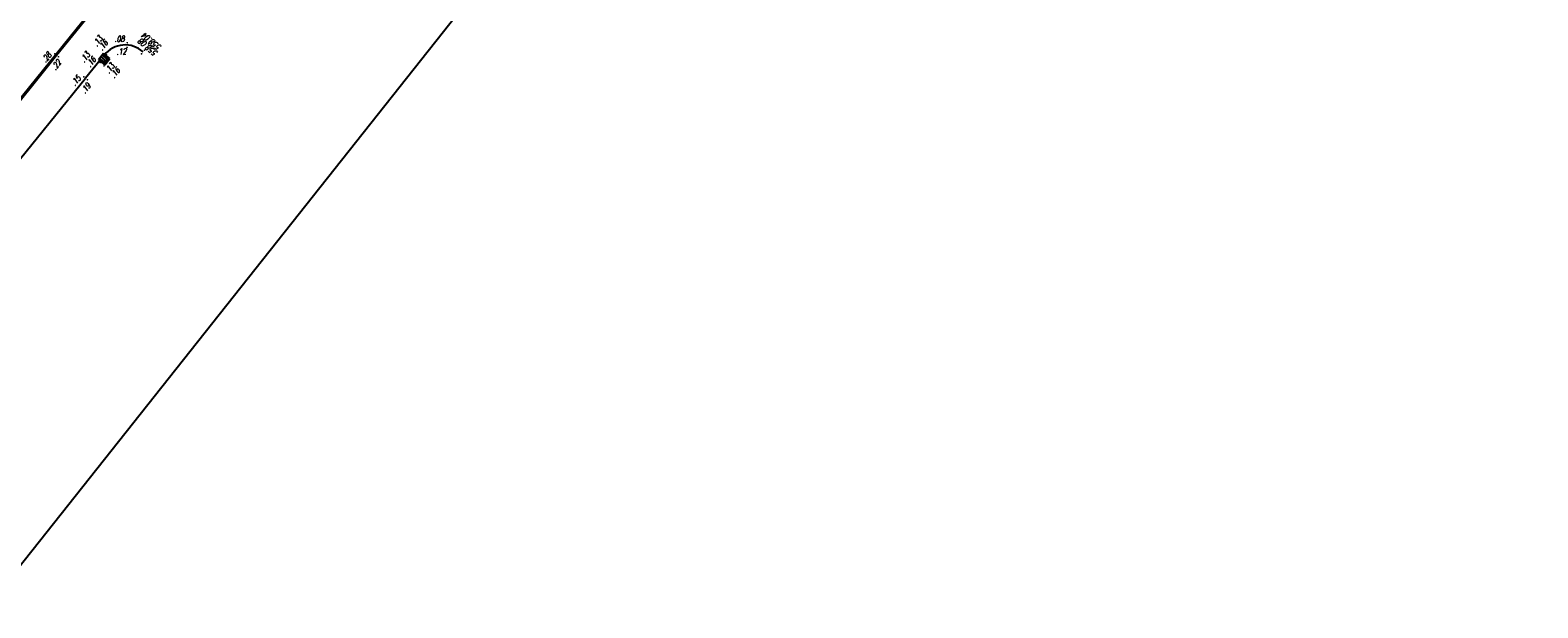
# Model space of a CAD drawing. Header units: metres. Extents: x 2 to 485, y 6 to 594.
# Tile 18 of 176: x 180 to 295, y 68 to 112. Entities that reach past the tile are written whole.
import ezdxf
from ezdxf.enums import TextEntityAlignment as Align

# ---------------------------------------------------------------- set-up
doc = ezdxf.new("R2010")
doc.units = ezdxf.units.M
doc.header["$LTSCALE"] = 0.0125
for name, color, linetype in [('260241_A_bea$0$B07_FLSTGR', 9, 'Continuous'), ('260241_A_bea$0$B23_EINFASS', 5, 'Continuous'), ('260241_A_bea$0$B53_HAUPTHOEHEN', 4, 'Continuous'), ('260241_A_bea$0$B54_HOEHEN', 253, 'Continuous')]:
    doc.layers.add(name, color=color, linetype=linetype)
doc.layers.add('260241_A_bea$0$B62_PLOTBOX', color=9, linetype='Continuous', plot=False)
doc.styles.add('260241_A_bea$0$ROMANS', font='ROMANS')

# ---------------------------------------------------------------- blocks, each defined once
blk = doc.blocks.new('260241_A_bea$0$HOEHENPKT_DOPP')
at = {"const_width": 0.15}
for points in [[(-0.07, 0.4, 1), (0.07, 0.4, 1)], [(-0.07, -0.4, 1), (0.07, -0.4, 1)]]:
    blk.add_lwpolyline(points, format="xyb", close=True, dxfattribs=at)

msp = doc.modelspace()

# ---------------------------------------------------------------- linework, layer by layer
at = {"color": 252}
for p, q in [((185.43, 110.69), (185.04, 110.2)), ((185.04, 110.2), (185.53, 109.81)), ((185.63, 109.93), (185.14, 110.32)), ((185.72, 110.05), (185.24, 110.45)), ((185.33, 110.57), (185.82, 110.18)), ((185.92, 110.3), (185.43, 110.69)), ((185.53, 109.81), (185.92, 110.3))]:
    msp.add_line(p, q, dxfattribs=at)
at = {"layer": '260241_A_bea$0$B07_FLSTGR', "color": 30, "linetype": 'Continuous'}
msp.add_line((147.97, 68.76), (322.48, 284.91), dxfattribs=at)
at = {"layer": '260241_A_bea$0$B23_EINFASS', "color": 252, "linetype": 'Continuous'}
for p, q in [((181.84, 110.56), (188.83, 119.21)), ((175.92, 103.2), (181.84, 110.56)), ((185.18, 110.18), (184.06, 108.79)), ((185.48, 109.92), (185.18, 110.18)), ((185.79, 110.33), (185.48, 109.92)), ((185.49, 110.57), (185.79, 110.33)), ((178.1, 101.42), (184.06, 108.79))]:
    msp.add_line(p, q, dxfattribs=at)
msp.add_arc((187.09, 109.31), 2.04, 47.4943, 141.6382, dxfattribs=at)
at = {"layer": '260241_A_bea$0$B62_PLOTBOX', "linetype": 'Continuous'}
msp.add_line((127.68, 6.5), (326.29, 257.4), dxfattribs=at)

# ---------------------------------------------------------------- block references
at = {"layer": '260241_A_bea$0$B54_HOEHEN', "color": 252}
for p, xscale, yscale, rotation in [((187.25, 111.34), 0.4499999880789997, 0.4499999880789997, 358.199999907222), ((188.47, 110.81), 0.4499999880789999, 0.4499999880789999, 320.772024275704), ((181.84, 110.56), 0.449999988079, 0.449999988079, 51.02999961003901), ((185.18, 110.18), 0.4499999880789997, 0.4499999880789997, 358.199999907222), ((185.49, 110.57), 0.449999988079, 0.449999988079, 275.305681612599), ((185.48, 109.92), 0.4499999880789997, 0.4499999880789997, 358.199999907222), ((184.06, 108.79), 0.4499999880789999, 0.4499999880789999, 231.903913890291)]:
    msp.add_blockref('260241_A_bea$0$HOEHENPKT_DOPP', p, dxfattribs=dict(at, xscale=xscale, yscale=yscale, rotation=rotation))

# ---------------------------------------------------------------- texts
at = {"layer": '260241_A_bea$0$B53_HAUPTHOEHEN', "color": 252, "style": '260241_A_bea$0$ROMANS', "oblique": 15, "width": 0.75}
for s, rotation, p in [('558.04', 140.0952, (188.48, 112.15)), ('558.08', 139.58, (188.22, 111.7))]:
    msp.add_text(s, height=0.45, rotation=rotation, dxfattribs=at).set_placement(p, align=Align.MIDDLE_RIGHT)
at = {"layer": '260241_A_bea$0$B54_HOEHEN', "color": 252, "style": '260241_A_bea$0$ROMANS', "oblique": 15, "width": 0.75}
for s, p in [('.13', (184.92, 111.2)), ('.16', (185.33, 110.89))]:
    msp.add_text(s, height=0.45, rotation=51.0841, dxfattribs=at).set_placement(p)
for s, rotation, p in [('.08', 1.747, (187.04, 111.83)), ('.12', 4.9893, (187.18, 110.87)), ('.28', 51.0841, (181.3, 110.69)), ('.22', 51.0841, (182.05, 110.12)), ('.15', 51.0841, (183.55, 108.9)), ('.19', 51.0841, (184.31, 108.32))]:
    msp.add_text(s, height=0.45, rotation=rotation, dxfattribs=at).set_placement(p, align=Align.MIDDLE_RIGHT)
for s, p in [('.13', (184.43, 110.56)), ('.16', (184.89, 110.19))]:
    msp.add_text(s, height=0.45, rotation=51.0841, dxfattribs=at).set_placement(p, align=Align.RIGHT)
for s, p in [('.13', (185.73, 109.69)), ('.16', (186.15, 109.35))]:
    msp.add_text(s, height=0.45, rotation=51.0841, dxfattribs=at).set_placement(p, align=Align.TOP_CENTER)

doc.saveas('drawing.dxf')
